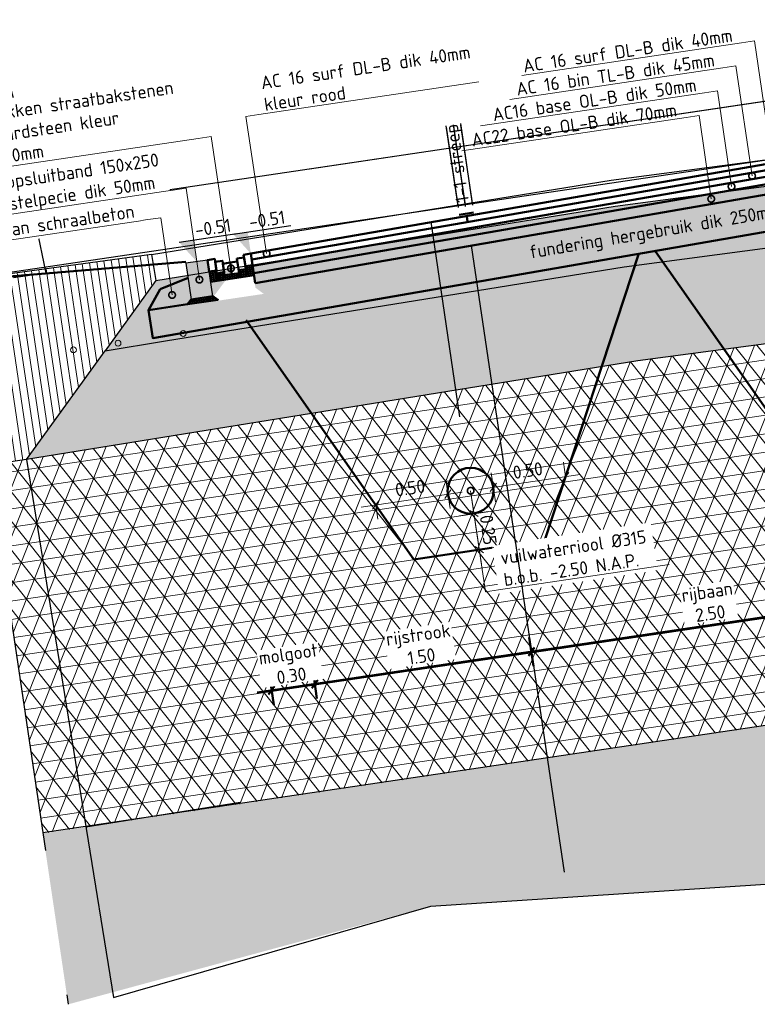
# Model space of a CAD drawing. Header units: metres. Extents: x 133846 to 269924, y 465764 to 933292.
# Tile 38 of 56: x 133861.34 to 133866.39, y 465858.37 to 465865.12. Entities that reach past the tile are written whole.
import ezdxf
from ezdxf import colors
from ezdxf.entities.mleader import LeaderData, LeaderLine
from ezdxf.lldxf.tags import DXFTag
from ezdxf.math import Vec2, Vec3

# ---------------------------------------------------------------- set-up
doc = ezdxf.new("R2010")
doc.units = ezdxf.units.M
for name, pattern in [('AL-NAP_LIJN', [15.25, 12, -1.5, 0.25, -1.5]), ('RI-VWA', [11, 5, -3, 0, -3]), ('XX-AFBREEK', [7, 4, -1, 1, -1])]:
    doc.linetypes.add(name, pattern=pattern)
doc.layers.add('B-OI-KL-DATA-G', color=3, linetype='KL-DATA-N', lineweight=18, true_color=0x00ff00)
doc.layers.add('N-WE-RI-VWA-GD', color=20, linetype='RI-VWA', lineweight=50, true_color=0xff3f00)
for name, color, linetype, lineweight in [('B-WE-GR-BOOM-SD', 253, 'Continuous', 25), ('B-WE-GW-AFBREEKLIJN-GD', 7, 'XX-AFBREEK', 25), ('B-WE-GW-GROND-AD-50', 253, 'Continuous', 18), ('B-WE-MO-BODEM-AD-50', 253, 'Continuous', 18), ('B-WE-VH-VERHARDING-GD', 253, 'Continuous', 25), ('B-WE-VH-VERHARDING_FUNDERING-AD-50', 253, 'Continuous', 18), ('N-WE-GR-GROENSTROOK-GD', 90, 'Continuous', 50), ('N-WE-GW-SLEUF-GD', 90, 'Continuous', 50), ('N-WE-KL-ET_LS_OV_LICHTMAST-S', 190, 'Continuous', 25), ('N-WE-RI-T18', 10, 'Continuous', 18), ('N-WE-VH-KANTOPSLUITING_OPSLUITBAND-SD', 150, 'Continuous', 25), ('N-WE-VH-M', 7, 'Continuous', 18), ('N-WE-VH-VERHARDING-GD', 7, 'Continuous', 50), ('N-WE-VH-VERHARDING-T18', 10, 'Continuous', 18), ('X-XX-AL-NAP-GD', 7, 'AL-NAP_LIJN', 25), ('X-XX-AL-PEILMAAT-SD', 7, 'Continuous', 25)]:
    doc.layers.add(name, color=color, linetype=linetype, lineweight=lineweight)
doc.layers.add('X-XX-AL-HULPLIJN-GD', color=30, linetype='Continuous', lineweight=25, plot=False)
doc.styles.add('NLCS-ISO', font='NLCS-ISO.ttf')
doc.styles.add('NLCS-ISO-M50-T18', font='NLCS-ISO.ttf', dxfattribs={"height": 0.09})
doc.styles.get("Standard").update_dxf_attribs({"font": 'romand.shx'})
tags = doc.linetypes.add('KL-DATA-N', pattern='A,4,-1,[101,NLCS.SHX,S=0.5,R=0,X=0,Y=0],-1,4,-1,["D",Standard,S=1,R=0,X=-0.25,Y=-0.5],-1.5', length=12.5).pattern_tags.tags
tags[18] = DXFTag(74, 10)
doc.dimstyles.new('NLCS-M50-T18-SCHRAP_L2_H2', dxfattribs={"dimscale": 0.05, "dimtxt": 2.5, "dimasz": 1.008, "dimexe": 2, "dimexo": 2, "dimgap": 0.7, "dimtad": 1, "dimzin": 0, "dimdsep": 46, "dimtxsty": 'NLCS-ISO-M50-T18', "dimblk": 'OBLIQUE', "dimcen": 0, "dimdle": 2, "dimclrd": 256, "dimclre": 256, "dimclrt": 10, "dimazin": 0, "dimtfac": 1, "dimtdec": 3, "dimtofl": 0, "dimtmove": 0, "dimatfit": 3, "dimldrblk": 'OBLIQUE', "dimfxl": 2, "dimfxlon": 1, "dimtfillclr": 256, "dimtolj": 1, "dimtzin": 0, "dimlwd": -1, "dimlwe": -1, "dimarcsym": 0})
pattern_1 = [(45.952767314, (70075.72095, -15276.27402), (-0.017277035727, 0.094831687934), [0, -0.076, 0, -0.085, 0, -0.08125]), (15.952767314, (70075.72095, -15276.27402), (0.066785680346, 0.15258184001), [0, -0.041, 0, -0.0685, 0, -0.02625]), (335.952767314, (70075.66012, -15276.28306), (0.153974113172, 0.023167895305), [0, -0.025, 0, -0.09, 0, -0.1175]), (325.952767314, (70075.66012, -15276.28306), (0.14222295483, 0.06550122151), [0, -0.0125, 0, -0.059, 0, -0.0675])]

# ---------------------------------------------------------------- blocks, each defined once
blk = doc.blocks.new('_Oblique')
at = {"color": 0, "linetype": 'ByBlock', "lineweight": -2}
blk.add_line((-0.5, -0.5), (0.5, 0.5), dxfattribs=at)
blk = doc.blocks.new('*D237')
at = {"layer": 'Defpoints', "color": 0, "transparency": 16777216}
for p in [(133864.27, 465861.8646), (133863.7754, 465861.7911), (133864.3299, 465861.4616)]:
    blk.add_point(p, dxfattribs=at)
at = {"layer": 'N-WE-VH-M', "transparency": 16777216}
for p, q in [((133864.2847, 465861.7657), (133864.2553, 465861.9635)), ((133863.6765, 465861.7764), (133864.3689, 465861.8793)), ((133863.7754, 465861.7911), (133863.7901, 465861.6922))]:
    blk.add_line(p, q, dxfattribs=at)
at = {"layer": 'N-WE-VH-M', "transparency": 16777216, "xscale": 0.0504, "yscale": 0.0504, "zscale": 0.0504}
for p, rotation in [((133864.27, 465861.8646), 8.452767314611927), ((133863.7754, 465861.7911), 188.4527673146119)]:
    blk.add_blockref('_Oblique', p, dxfattribs=dict(at, rotation=rotation))
at = {"layer": 'N-WE-VH-M', "color": 10, "transparency": 16777216, "insert": (133864.011, 465861.907), "char_height": 0.09, "attachment_point": 5, "rotation": 8.45277, "style": 'NLCS-ISO-M50-T18'}
blk.add_mtext('\\A1;0.50', dxfattribs=at)
blk = doc.blocks.new('*D238')
at = {"layer": 'Defpoints', "color": 0, "transparency": 16777216}
for p in [(133865.0761, 465861.9844), (133865.0761, 465861.9844), (133864.6415, 465861.5079)]:
    blk.add_point(p, dxfattribs=at)
at = {"layer": 'N-WE-VH-M', "transparency": 16777216}
for p, q in [((133865.0761, 465861.9844), (133865.0614, 465862.0833)), ((133864.4827, 465861.8962), (133865.1751, 465861.9991)), ((133864.5963, 465861.812), (133864.5669, 465862.0098))]:
    blk.add_line(p, q, dxfattribs=at)
at = {"layer": 'N-WE-VH-M', "transparency": 16777216, "xscale": 0.0504, "yscale": 0.0504, "zscale": 0.0504}
for p, rotation in [((133865.0761, 465861.9844), 8.452767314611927), ((133864.5816, 465861.9109), 188.4527673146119)]:
    blk.add_blockref('_Oblique', p, dxfattribs=dict(at, rotation=rotation))
at = {"layer": 'N-WE-VH-M', "color": 10, "transparency": 16777216, "insert": (133864.8171, 465862.0268), "char_height": 0.09, "attachment_point": 5, "rotation": 8.45277, "style": 'NLCS-ISO-M50-T18'}
blk.add_mtext('\\A1;0.50', dxfattribs=at)
blk = doc.blocks.new('_DotSmall')
at = {"color": 0, "linetype": 'ByBlock', "const_width": 0.5}
blk.add_lwpolyline([(-0.0625, 0, 1), (0.0625, 0, 1)], format="xyb", close=True, dxfattribs=at)
blk = doc.blocks.new('*D239')
at = {"layer": 'Defpoints', "color": 0, "transparency": 16777216}
for p in [(133863.8765, 465861.6469), (133864.9347, 465861.5514), (133864.4857, 465861.4847)]:
    blk.add_point(p, dxfattribs=at)
at = {"layer": 'N-WE-VH-M', "transparency": 16777216}
for p, q in [((133864.4342, 465861.8309), (133864.5004, 465861.3858)), ((133864.35, 465861.7173), (133864.5479, 465861.7467)), ((133864.5846, 465861.4994), (133864.3868, 465861.47))]:
    blk.add_line(p, q, dxfattribs=at)
at = {"layer": 'N-WE-VH-M', "transparency": 16777216, "xscale": 0.0504, "yscale": 0.0504, "zscale": 0.0504}
for p, rotation in [((133864.4489, 465861.732), 98.45276731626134), ((133864.4857, 465861.4847), 278.4527673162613)]:
    blk.add_blockref('_Oblique', p, dxfattribs=dict(at, rotation=rotation))
at = {"layer": 'N-WE-VH-M', "color": 10, "transparency": 16777216, "insert": (133864.5464, 465861.6201), "char_height": 0.09, "attachment_point": 5, "rotation": 278.45277, "style": 'NLCS-ISO-M50-T18'}
blk.add_mtext('\\A1;0.25', dxfattribs=at)
blk = doc.blocks.new('SAL-PEILMAAT_INFRACAD_H01-SOD')
blk.add_line((-2, 3), (6, 3))
blk.add_solid([(-2, 3), (0, 3), (0, 0)])
at = {"style": 'NLCS-ISO'}
blk.add_attdef('...', (0.4, 3.4), '', height=1.8, dxfattribs=at)
blk = doc.blocks.new('SGR-BOOM_S01_I_ZIJ-D')
blk.add_line((0.445, 0), (0, 0))
at = {"flags": 128}
blk.add_lwpolyline([(0.298, 2.957), (0.411, 1.943), (0.373, 1.304), (0.445, 0)], dxfattribs=at)
blk = doc.blocks.new('*U123')
blk.add_hatch(color=8).paths.add_polyline_path([(0.15, -0.25), (0, -0.25), (0, 0), (0.15, 0)])
at = {"layer": 'N-WE-VH-VERHARDING-GD', "linetype": 'Continuous'}
h = blk.add_hatch(dxfattribs=at)
h.set_pattern_fill('ANSI31', color=256, scale=0.005, angle=45, style=0)
h.set_pattern_definition([(90, (89116.596445, 436374.820416), (-0.015875, 3e-18), [])])
h.paths.add_polyline_path([(0.15, -0.25), (0, -0.25), (-0.03, -0.28), (0.18, -0.28)])
at = {"flags": 128}
blk.add_lwpolyline([(0.15, -0.25), (0, -0.25), (0, 0), (0.15, 0)], close=True, dxfattribs=at)
at = {"layer": 'N-WE-VH-VERHARDING-GD', "linetype": 'Continuous'}
for p, q in [((0.35, -0.15), (0.15, -0.1)), ((0.45, -0.28), (0.35, -0.15)), ((0.18, -0.28), (0.45, -0.28))]:
    blk.add_line(p, q, dxfattribs=at)
at = {"layer": 'N-WE-VH-VERHARDING-GD', "linetype": 'Continuous', "flags": 128}
blk.add_lwpolyline([(0.15, -0.25), (0, -0.25), (-0.03, -0.28), (0.18, -0.28)], close=True, dxfattribs=at)
blk = doc.blocks.new('*D334')
at = {"layer": 'Defpoints', "color": 0, "transparency": 16777216}
for p in [(-1.65, -0.0165), (-4.15, -0.0775), (-4.15, -3.0948)]:
    blk.add_point(p, dxfattribs=at)
at = {"layer": 'N-WE-VH-VERHARDING-GD', "transparency": 16777216}
for p, q in [((-4.15, -2.9948), (-4.15, -3.1948)), ((-1.65, -2.9948), (-1.65, -3.1948)), ((-1.55, -3.0948), (-4.25, -3.0948))]:
    blk.add_line(p, q, dxfattribs=at)
at = {"layer": 'N-WE-VH-VERHARDING-GD', "transparency": 16777216, "xscale": 0.0504, "yscale": 0.0504, "zscale": 0.0504, "rotation": 180}
blk.add_blockref('_Oblique', (-4.15, -3.0948), dxfattribs=at)
at = {"layer": 'N-WE-VH-VERHARDING-GD', "transparency": 16777216, "xscale": 0.0504, "yscale": 0.0504, "zscale": 0.0504}
blk.add_blockref('_Oblique', (-1.65, -3.0948), dxfattribs=at)
at = {"layer": 'N-WE-VH-VERHARDING-GD', "color": 10, "transparency": 16777216, "insert": (-2.9, -2.9398), "char_height": 0.09, "attachment_point": 5, "style": 'NLCS-ISO-M50-T18', "bg_fill": 3, "box_fill_scale": 1.1, "bg_fill_color": 256, "bg_fill_true_color": 13158600, "bg_fill_transparency": 0}
blk.add_mtext('\\A1;rijbaan\\P2.50', dxfattribs=at)
blk = doc.blocks.new('*D335')
at = {"layer": 'Defpoints', "color": 0, "transparency": 16777216}
for p in [(-5.65, -0.114), (-4.15, -0.0775), (-5.65, -3.0948)]:
    blk.add_point(p, dxfattribs=at)
at = {"layer": 'N-WE-VH-VERHARDING-GD', "transparency": 16777216}
for p, q in [((-5.65, -2.9948), (-5.65, -3.1948)), ((-4.15, -2.9948), (-4.15, -3.1948)), ((-4.05, -3.0948), (-5.75, -3.0948))]:
    blk.add_line(p, q, dxfattribs=at)
at = {"layer": 'N-WE-VH-VERHARDING-GD', "transparency": 16777216, "xscale": 0.0504, "yscale": 0.0504, "zscale": 0.0504, "rotation": 180}
blk.add_blockref('_Oblique', (-5.65, -3.0948), dxfattribs=at)
at = {"layer": 'N-WE-VH-VERHARDING-GD', "transparency": 16777216, "xscale": 0.0504, "yscale": 0.0504, "zscale": 0.0504}
blk.add_blockref('_Oblique', (-4.15, -3.0948), dxfattribs=at)
at = {"layer": 'N-WE-VH-VERHARDING-GD', "color": 10, "transparency": 16777216, "insert": (-4.9, -2.9398), "char_height": 0.09, "attachment_point": 5, "style": 'NLCS-ISO-M50-T18', "bg_fill": 3, "box_fill_scale": 1.1, "bg_fill_color": 256, "bg_fill_true_color": 13158600, "bg_fill_transparency": 0}
blk.add_mtext('\\A1;rijstrook\\P1.50', dxfattribs=at)
blk = doc.blocks.new('*D337')
at = {"layer": 'Defpoints', "color": 0, "transparency": 16777216}
for p in [(-5.95, -0.114), (-5.65, -0.114)]:
    blk.add_point(p, dxfattribs=at)
at = {"layer": 'N-WE-VH-VERHARDING-GD', "transparency": 16777216}
for p, q in [((-5.95, -2.9948), (-5.95, -3.1948)), ((-5.65, -2.9948), (-5.65, -3.1948)), ((-5.55, -3.0948), (-6.05, -3.0948))]:
    blk.add_line(p, q, dxfattribs=at)
at = {"layer": 'N-WE-VH-VERHARDING-GD', "transparency": 16777216, "xscale": 0.0504, "yscale": 0.0504, "zscale": 0.0504, "rotation": 180}
blk.add_blockref('_Oblique', (-5.95, -3.0948), dxfattribs=at)
at = {"layer": 'N-WE-VH-VERHARDING-GD', "transparency": 16777216, "xscale": 0.0504, "yscale": 0.0504, "zscale": 0.0504}
blk.add_blockref('_Oblique', (-5.65, -3.0948), dxfattribs=at)
at = {"layer": 'N-WE-VH-VERHARDING-GD', "color": 10, "transparency": 16777216, "insert": (-5.8, -2.9398), "char_height": 0.09, "attachment_point": 5, "style": 'NLCS-ISO-M50-T18', "bg_fill": 3, "box_fill_scale": 1.1, "bg_fill_color": 256, "bg_fill_true_color": 13158600, "bg_fill_transparency": 0}
blk.add_mtext('\\A1;molgoot\\P0.30', dxfattribs=at)
at = {"layer": 'Defpoints', "color": 0, "transparency": 16777216}
blk.add_point((-5.95, -3.0948), dxfattribs=at)
blk = doc.blocks.new('dwarsprofiel Muyeveld 50km')
at = {"layer": 'N-WE-VH-VERHARDING-GD', "linetype": 'Continuous'}
h = blk.add_hatch(dxfattribs=at)
h.set_pattern_fill('ANSI31', color=256, scale=0.1, angle=36.54723, style=0)
h.set_pattern_definition([(90, (90742.288646, 436974.955714), (-0.015875, 9e-19), [])])
h.paths.add_polyline_path([(-5.65, -0.264), (-5.65, -0.194), (-5.7, -0.194), (-5.7, -0.214), (-5.75, -0.214), (-5.75, -0.2341), (-5.8, -0.2341), (-5.85, -0.2341), (-5.85, -0.214), (-5.9, -0.214), (-5.9, -0.194), (-5.95, -0.194), (-5.95, -0.264)])
at = {"layer": 'N-WE-VH-VERHARDING-GD'}
for points in [[(-0.15, 0.02), (-5.65, -0.114)], [(-0.15, -0.02), (-5.65, -0.154)], [(-0.15, -0.065), (-5.65, -0.199)], [(-4.1, -0.0597), (-4.2, -0.0616)], [(-5.75, -0.134), (-5.75, -0.2341), (-5.8, -0.2341)], [(-5.75, -0.214), (-5.7, -0.214), (-5.7, -0.134), (-5.75, -0.134)], [(-5.65, -0.3191), (-5.65, -0.114)], [(-0.15, -0.115), (-5.65, -0.249)], [(-4.15, -0.1175), (-4.15, -0.0775)], [(-5.8, -0.1541), (-5.75, -0.1541)], [(-0.15, -0.1851), (-5.65, -0.3191)], [(0.3, -0.26), (0.3, -0.4242), (-6.4, -0.5874), (-6.4, -0.394)]]:
    blk.add_lwpolyline(points, dxfattribs=at)
for points in [[(-5.95, -0.114), (-5.9, -0.114), (-5.9, -0.194), (-5.95, -0.194)], [(-5.9, -0.134), (-5.85, -0.134), (-5.85, -0.214), (-5.9, -0.214)], [(-5.65, -0.114), (-5.7, -0.114), (-5.7, -0.194), (-5.65, -0.194)], [(-5.85, -0.1541), (-5.8, -0.1541), (-5.8, -0.2341), (-5.85, -0.2341)]]:
    blk.add_lwpolyline(points, close=True, dxfattribs=at)
at = {"layer": 'X-XX-AL-HULPLIJN-GD'}
for points in [[(-4.2, 0.546), (-4.2, -0.01)], [(-4.15, 0.546), (-4.15, -0.01)], [(-4.1, 0.546), (-4.1, -0.01)], [(-0.15, 0.4), (-7.3161, 0.4)], [(-0.15, 0), (-7.3161, 0)], [(-4.4, -0.0804), (-4.4, -1.4304)], [(-4.15, -0.2807), (-4.15, -4.6212)]]:
    blk.add_lwpolyline(points, dxfattribs=at)
at = {"layer": 'N-WE-VH-KANTOPSLUITING_OPSLUITBAND-SD', "xscale": -1}
blk.add_blockref('*U123', (-5.95, -0.114), dxfattribs=at)
at = {"layer": 'N-WE-VH-VERHARDING-GD'}
dim = blk.add_linear_dim(base=(-4.15, -3.0948), p1=(-1.65, -0.0165), p2=(-4.15, -0.0775), angle=180, text='rijbaan\\P<>', dimstyle='NLCS-M50-T18-SCHRAP_L2_H2', override={"dimtfill": 1}, dxfattribs=at)
dim.commit()
dim.dimension.update_dxf_attribs({"geometry": '*D334', "text_midpoint": (-2.9, -2.9398)})
at = {"layer": 'N-WE-VH-VERHARDING-T18'}
ml = blk.add_multileader_mtext('Standard', dxfattribs=at)
ml.set_content('opsluitband 150x250\\Pstelpecie dik 50mm', color=256, style='NLCS-ISO-M50-T18')
ml.set_leader_properties(color=256, linetype='ByLayer', lineweight=-1)
ml.set_arrow_properties(name='DOTSMALL')
ml.build(insert=Vec2(0, 0))
ml.multileader.update_dxf_attribs({"text_left_attachment_type": 5, "text_right_attachment_type": 5, "dogleg_length": 0.09, "arrow_head_size": 0.09})
ctx = ml.context
ctx.base_point, ctx.char_height, ctx.arrow_head_size, ctx.landing_gap_size, ctx.plane_origin = Vec3(-7.2828, 0.3948), 0.09, 0.09, 0.045, Vec3(-4.0255, -0.1098)
ctx.left_attachment, ctx.right_attachment = 5, 5
notes = []
notes.append((ctx, [(0, (1, 1, 0), (-6.0228, 0.3948), (-1, 0), 0.09, [(0, [(-6.025, -0.239)], 0, [])])]))
ctx.mtext.insert, ctx.mtext.flow_direction = Vec3(-7.2378, 0.6618), 5
ctx.mtext.has_bg_fill, ctx.mtext.bg_color, ctx.mtext.bg_scale_factor, ctx.mtext.bg_transparency, ctx.mtext.use_window_bg_color = 1, -1027028792, 1.5, 0, 1
for ctx, leaders in notes:
    for number, flags, end, landing, length, lines in leaders:
        leader = LeaderData()
        leader.index, (leader.has_last_leader_line, leader.has_dogleg_vector, leader.attachment_direction) = number, flags
        leader.last_leader_point, leader.dogleg_vector, leader.dogleg_length = Vec3(end), Vec3(landing), length
        for number, points, colour, breaks in lines:
            line = LeaderLine()
            line.index, line.vertices, line.color, line.breaks = number, Vec3.list(points), colors.encode_raw_color(colour), breaks
            leader.lines.append(line)
        ctx.leaders.append(leader)
at = {"layer": 'N-WE-VH-VERHARDING-T18', "insert": (-2.8938, -0.3819), "char_height": 0.09, "attachment_point": 5, "rotation": 1.08328, "style": 'NLCS-ISO-M50-T18'}
blk.add_mtext_dynamic_manual_height_columns('fundering hergebruik dik 250mm', width=2.079466, gutter_width=0.45, heights=[0], dxfattribs=at)
at = {"layer": 'N-WE-VH-VERHARDING-GD'}
dim = blk.add_linear_dim(base=(-5.65, -3.0948), p1=(-4.15, -0.0775), p2=(-5.65, -0.114), angle=180, text='rijstrook\\P<>', dimstyle='NLCS-M50-T18-SCHRAP_L2_H2', override={"dimtfill": 1}, dxfattribs=at)
dim.commit()
dim.dimension.update_dxf_attribs({"geometry": '*D335', "text_midpoint": (-4.9, -2.9398)})
at = {"layer": 'N-WE-VH-VERHARDING-T18'}
ml = blk.add_multileader_mtext('Standard', dxfattribs=at)
ml.set_content('AC 16 surf DL-B dik 40mm', color=256, style='NLCS-ISO-M50-T18')
ml.set_leader_properties(color=256, linetype='ByLayer', lineweight=-1)
ml.set_arrow_properties(name='DOTSMALL')
ml.build(insert=Vec2(0, 0))
ml.multileader.update_dxf_attribs({"text_left_attachment_type": 5, "text_right_attachment_type": 5, "dogleg_length": 0.09, "arrow_head_size": 0.09})
ctx = ml.context
ctx.base_point, ctx.char_height, ctx.arrow_head_size, ctx.landing_gap_size, ctx.plane_origin = Vec3(-3.6623, 0.8198), 0.09, 0.09, 0.045, Vec3(-1.9266, -0.3073)
ctx.left_attachment, ctx.right_attachment = 5, 5
notes = []
notes.append((ctx, [(0, (1, 1, 0), (-2.0243, 0.8198), (-1, 0), 0.09, [(0, [(-2.0263, -0.0457)], 0, [])])]))
ctx.mtext.insert, ctx.mtext.flow_direction = Vec3(-3.6173, 0.9278), 5
ml = blk.add_multileader_mtext('Standard', dxfattribs=at)
ml.set_content('AC 16 bin TL-B dik 45mm', color=256, style='NLCS-ISO-M50-T18')
ml.set_leader_properties(color=256, linetype='ByLayer', lineweight=-1)
ml.set_arrow_properties(name='DOTSMALL')
ml.build(insert=Vec2(0, 0))
ml.multileader.update_dxf_attribs({"text_left_attachment_type": 5, "text_right_attachment_type": 5, "dogleg_length": 0.09, "arrow_head_size": 0.09})
ctx = ml.context
ctx.base_point, ctx.char_height, ctx.arrow_head_size, ctx.landing_gap_size, ctx.plane_origin = Vec3(-3.7313, 0.6698), 0.09, 0.09, 0.045, Vec3(-2.0766, -0.4573)
ctx.left_attachment, ctx.right_attachment = 5, 5
notes.append((ctx, [(0, (1, 1, 0), (-2.1743, 0.6698), (-1, 0), 0.09, [(0, [(-2.1761, -0.0919)], 0, [])])]))
ctx.mtext.insert, ctx.mtext.flow_direction = Vec3(-3.6863, 0.7778), 5
ml = blk.add_multileader_mtext('Standard', dxfattribs=at)
ml.set_content('AC16 base OL-B dik 50mm', color=256, style='NLCS-ISO-M50-T18')
ml.set_leader_properties(color=256, linetype='ByLayer', lineweight=-1)
ml.set_arrow_properties(name='DOTSMALL')
ml.build(insert=Vec2(0, 0))
ml.multileader.update_dxf_attribs({"text_left_attachment_type": 5, "text_right_attachment_type": 5, "dogleg_length": 0.09, "arrow_head_size": 0.09})
ctx = ml.context
ctx.base_point, ctx.char_height, ctx.arrow_head_size, ctx.landing_gap_size, ctx.plane_origin = Vec3(-3.9173, 0.5198), 0.09, 0.09, 0.045, Vec3(-2.2266, -0.6073)
ctx.left_attachment, ctx.right_attachment = 5, 5
notes.append((ctx, [(0, (1, 1, 0), (-2.3243, 0.5198), (-1, 0), 0.09, [(0, [(-2.3259, -0.1431)], 0, [])])]))
ctx.mtext.insert, ctx.mtext.flow_direction = Vec3(-3.8723, 0.6278), 5
ml = blk.add_multileader_mtext('Standard', dxfattribs=at)
ml.set_content('steunrug van schraalbeton', color=256, style='NLCS-ISO-M50-T18')
ml.set_leader_properties(color=256, linetype='ByLayer', lineweight=-1)
ml.set_arrow_properties(name='DOTSMALL')
ml.build(insert=Vec2(0, 0))
ml.multileader.update_dxf_attribs({"text_left_attachment_type": 5, "text_right_attachment_type": 5, "dogleg_length": 0.09, "arrow_head_size": 0.09})
ctx = ml.context
ctx.base_point, ctx.char_height, ctx.arrow_head_size, ctx.landing_gap_size, ctx.plane_origin = Vec3(-7.8699, 0.2198), 0.09, 0.09, 0.045, Vec3(-4.7305, -0.2725)
ctx.left_attachment, ctx.right_attachment = 5, 5
notes.append((ctx, [(0, (1, 1, 0), (-6.2229, 0.2198), (-1, 0), 0.09, [(0, [(-6.2252, -0.3151)], 0, [])])]))
ctx.mtext.insert, ctx.mtext.flow_direction = Vec3(-7.8249, 0.3368), 5
ctx.mtext.has_bg_fill, ctx.mtext.bg_color, ctx.mtext.bg_scale_factor, ctx.mtext.bg_transparency, ctx.mtext.use_window_bg_color = 1, -1027028792, 1.5, 0, 1
for ctx, leaders in notes:
    for number, flags, end, landing, length, lines in leaders:
        leader = LeaderData()
        leader.index, (leader.has_last_leader_line, leader.has_dogleg_vector, leader.attachment_direction) = number, flags
        leader.last_leader_point, leader.dogleg_vector, leader.dogleg_length = Vec3(end), Vec3(landing), length
        for number, points, colour, breaks in lines:
            line = LeaderLine()
            line.index, line.vertices, line.color, line.breaks = number, Vec3.list(points), colors.encode_raw_color(colour), breaks
            leader.lines.append(line)
        ctx.leaders.append(leader)
at = {"layer": 'N-WE-VH-VERHARDING-GD'}
blk.add_lwpolyline([(-5.95, -0.264), (-5.65, -0.264)], dxfattribs=at)
at = {"layer": 'N-WE-VH-VERHARDING-T18'}
ml = blk.add_multileader_mtext('Standard', dxfattribs=at)
ml.set_content('molgoot 6 strekken straatbakstenen\\Pwaalformaat hardsteen kleur\\Pstelpecie dik 50mm', color=256, style='NLCS-ISO-M50-T18')
ml.set_leader_properties(color=256, linetype='ByLayer', lineweight=-1)
ml.set_arrow_properties(name='DOTSMALL')
ml.build(insert=Vec2(0, 0))
ml.multileader.update_dxf_attribs({"text_left_attachment_type": 5, "text_right_attachment_type": 5, "dogleg_length": 0.09, "arrow_head_size": 0.09})
ctx = ml.context
ctx.base_point, ctx.char_height, ctx.arrow_head_size, ctx.landing_gap_size, ctx.plane_origin = Vec3(-8.005, 0.7198), 0.09, 0.09, 0.045, Vec3(-3.8028, -0.1098)
ctx.left_attachment, ctx.right_attachment = 5, 5
notes = []
notes.append((ctx, [(0, (1, 1, 0), (-5.8, 0.7198), (-1, 0), 0.09, [(0, [(-5.8, -0.1941)], 0, [])])]))
ctx.mtext.insert, ctx.mtext.width, ctx.mtext.flow_direction = Vec3(-7.96, 1.1368), 2.0349, 5
ctx.mtext.has_bg_fill, ctx.mtext.bg_color, ctx.mtext.bg_scale_factor, ctx.mtext.bg_transparency, ctx.mtext.use_window_bg_color = 1, -1027028792, 1.5, 0, 1
ml = blk.add_multileader_mtext('Standard', dxfattribs=at)
ml.set_content('AC22 base OL-B dik 70mm', color=256, style='NLCS-ISO-M50-T18')
ml.set_leader_properties(color=256, linetype='ByLayer', lineweight=-1)
ml.set_arrow_properties(name='DOTSMALL')
ml.build(insert=Vec2(0, 0))
ml.multileader.update_dxf_attribs({"text_left_attachment_type": 5, "text_right_attachment_type": 5, "dogleg_length": 0.09, "arrow_head_size": 0.09})
ctx = ml.context
ctx.base_point, ctx.char_height, ctx.arrow_head_size, ctx.landing_gap_size, ctx.plane_origin = Vec3(-4.0853, 0.3698), 0.09, 0.09, 0.045, Vec3(-2.3766, -0.7573)
ctx.left_attachment, ctx.right_attachment = 5, 5
notes.append((ctx, [(0, (1, 1, 0), (-2.4743, 0.3698), (-1, 0), 0.09, [(0, [(-2.4759, -0.2067)], 0, [])])]))
ctx.mtext.insert, ctx.mtext.flow_direction = Vec3(-4.0403, 0.4778), 5
for ctx, leaders in notes:
    for number, flags, end, landing, length, lines in leaders:
        leader = LeaderData()
        leader.index, (leader.has_last_leader_line, leader.has_dogleg_vector, leader.attachment_direction) = number, flags
        leader.last_leader_point, leader.dogleg_vector, leader.dogleg_length = Vec3(end), Vec3(landing), length
        for number, points, colour, breaks in lines:
            line = LeaderLine()
            line.index, line.vertices, line.color, line.breaks = number, Vec3.list(points), colors.encode_raw_color(colour), breaks
            leader.lines.append(line)
        ctx.leaders.append(leader)
ml = blk.add_multileader_mtext('Standard', dxfattribs=at)
ml.set_content('AC 16 surf DL-B dik 40mm\\Pkleur rood', color=256, style='NLCS-ISO-M50-T18')
ml.set_leader_properties(color=256, linetype='ByLayer', lineweight=-1)
ml.set_arrow_properties(name='DOTSMALL')
ml.build(insert=Vec2(0, 0))
ml.multileader.update_dxf_attribs({"text_left_attachment_type": 5, "text_right_attachment_type": 5, "dogleg_length": 0.09, "arrow_head_size": 0.09})
ctx = ml.context
ctx.base_point, ctx.char_height, ctx.arrow_head_size, ctx.landing_gap_size, ctx.plane_origin = Vec3(-5.4551, 0.8198), 0.09, 0.09, 0.045, Vec3(-5.6428, -0.3073)
ctx.left_attachment, ctx.right_attachment = 5, 5
notes = []
notes.append((ctx, [(0, (1, 1, 0), (-5.5451, 0.8198), (1, 0), 0.09, [(0, [(-5.5432, -0.1301)], 0, [])])]))
ctx.mtext.insert, ctx.mtext.flow_direction = Vec3(-5.4101, 1.0778), 5
ctx.mtext.has_bg_fill, ctx.mtext.bg_color, ctx.mtext.bg_scale_factor, ctx.mtext.bg_transparency, ctx.mtext.use_window_bg_color = 1, -1027028792, 1.5, 0, 1
for ctx, leaders in notes:
    for number, flags, end, landing, length, lines in leaders:
        leader = LeaderData()
        leader.index, (leader.has_last_leader_line, leader.has_dogleg_vector, leader.attachment_direction) = number, flags
        leader.last_leader_point, leader.dogleg_vector, leader.dogleg_length = Vec3(end), Vec3(landing), length
        for number, points, colour, breaks in lines:
            line = LeaderLine()
            line.index, line.vertices, line.color, line.breaks = number, Vec3.list(points), colors.encode_raw_color(colour), breaks
            leader.lines.append(line)
        ctx.leaders.append(leader)
at = {"layer": 'N-WE-VH-VERHARDING-T18', "insert": (-4.15, 0.29), "char_height": 0.09, "attachment_point": 5, "rotation": 90, "style": 'NLCS-ISO-M50-T18'}
blk.add_mtext_dynamic_manual_height_columns('1-1 streep', width=2.613125, gutter_width=0.45, heights=[0], dxfattribs=at)
at = {"layer": 'N-WE-VH-VERHARDING-GD'}
dim = blk.add_linear_dim(base=(-5.95, -3.0948), p1=(-5.65, -0.114), p2=(-5.95, -0.114), angle=180, text='molgoot\\P<>', dimstyle='NLCS-M50-T18-SCHRAP_L2_H2', override={"dimtfill": 1}, dxfattribs=at)
dim.commit()
dim.dimension.update_dxf_attribs({"geometry": '*D337', "text_midpoint": (-5.8, -3.0948), "dimtype": 160})

msp = doc.modelspace()

# ---------------------------------------------------------------- hatches: boundary and pattern name
at = {"layer": 'B-WE-GW-GROND-AD-50'}
h = msp.add_hatch(dxfattribs=at)
h.set_pattern_fill('AGW-GROND_TEELAARDE-SO', color=256, scale=0.05, pattern_type=2)
h.set_pattern_definition([(98.4527673, (134750.019427, 465501.489536), (-0.0494568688, -0.0073497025), [])])
edge = h.paths.add_edge_path()
edge.add_line((133870.5153, 465864.8172), (133868.5502, 465864.4342))
edge.add_line((133868.5502, 465864.4342), (133868.5574, 465864.38))
edge.add_line((133868.5574, 465864.38), (133868.573, 465864.2622))
edge.add_line((133868.573, 465864.2622), (133868.5739, 465864.2558))
edge.add_line((133868.5739, 465864.2558), (133869.0455, 465863.8946))
edge.add_line((133869.0455, 465863.8946), (133869.0919, 465863.8591))
edge.add_arc((133869.1191, 465863.8717), 0.03, 188.45277, 204.90209, ccw=False)
edge.add_arc((133869.1191, 465863.8717), 0.03, 8.45277, 188.45277, ccw=False)
edge.add_arc((133869.1191, 465863.8717), 0.03, -99.79335, 8.45277, ccw=False)
edge.add_line((133869.114, 465863.8422), (133869.7753, 465863.3357))
edge.add_line((133869.7753, 465863.3357), (133870.7147, 465863.4753))
edge.add_line((133870.7147, 465863.4753), (133870.5153, 465864.8172))
edge = h.paths.add_edge_path(flags=16)
edge.add_arc((133869.8335, 465863.8262), 0.02, 8.45277, 368.45277)
edge = h.paths.add_edge_path(flags=16)
edge.add_arc((133869.6167, 465863.6525), 0.05, 8.45277, 368.45277)
edge = h.paths.add_edge_path(flags=16)
edge.add_arc((133869.428, 465863.766), 0.02, 8.45277, 368.45277)
edge = h.paths.add_edge_path(flags=16)
edge.add_arc((133869.3228, 465863.8616), 0.02, 188.45277, 308.45277, ccw=False)
edge.add_arc((133869.3228, 465863.8616), 0.02, 68.45277, 188.45277, ccw=False)
edge.add_arc((133869.3426, 465863.8645), 0.02, 8.45277, 128.45277, ccw=False)
edge.add_arc((133869.3426, 465863.8645), 0.02, -111.54723, 8.45277, ccw=False)
h.paths.add_polyline_path([(133862.241, 465863.5067), (133860.9331, 465863.3277), (133861.121, 465862.0631), (133861.3839, 465862.1021), (133861.922, 465862.8474), (133862.2697, 465863.329)])
at = {"layer": 'B-WE-MO-BODEM-AD-50'}
h = msp.add_hatch(dxfattribs=at)
h.set_pattern_fill('AMO-BODEM_ZAND-SO', color=256, scale=0.05, angle=8.45277, pattern_type=2)
h.set_pattern_definition(pattern_1)
h.paths.add_polyline_path([(133865.5708, 465862.7781), (133869.7753, 465863.3357), (133869.114, 465863.8422, -0.246107), (133869.0919, 465863.8591), (133869.0455, 465863.8946), (133868.6291, 465863.8394), (133865.4763, 465863.4213), (133862.3366, 465862.9144), (133861.922, 465862.8474), (133861.3839, 465862.1021)])
h.paths.add_polyline_path([(133868.744, 465863.6744, -1), (133868.7044, 465863.6686, -1)], flags=16)
h.paths.add_polyline_path([(133868.833, 465863.6877, -1), (133868.7935, 465863.6818, -1)], flags=16)
h.paths.add_polyline_path([(133869.5428, 465863.4696, -1), (133869.4637, 465863.4579, -1)], flags=16)
h = msp.add_hatch(dxfattribs=at)
h.set_pattern_fill('AVH-FUNDERING_EPS-SO', color=256, scale=0.025, pattern_type=2)
h.set_pattern_definition([(8.452767, (134750.01943, 465501.48954), (-0.018374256, 0.123642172), []), (68.452767, (134750.01943, 465501.48954), (-0.11626439, 0.045908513), []), (128.452767, (134750.01943, 465501.48954), (-0.097890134, -0.077733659), [])])
h.paths.add_polyline_path([(133861.3839, 465862.1021), (133861.1215, 465862.0598), (133861.4958, 465859.541), (133871.087, 465860.9699), (133870.7147, 465863.4753), (133869.7753, 465863.3357), (133865.5708, 465862.7781)])
h = msp.add_hatch(dxfattribs=at)
h.set_pattern_fill('AMO-BODEM_ZAND-SO', color=256, scale=0.05, angle=8.45277, pattern_type=2)
h.set_pattern_definition(pattern_1)
h.paths.add_polyline_path([(133861.4958, 465859.541), (133861.6699, 465858.3696), (133864.1523, 465859.0422), (133867.6619, 465859.2726), (133869.8343, 465859.8866), (133871.2175, 465860.0921), (133871.087, 465860.9699)])
at = {"layer": 'B-WE-VH-VERHARDING_FUNDERING-AD-50'}
h = msp.add_hatch(dxfattribs=at)
h.set_pattern_fill('AVH-FUNDERING_02-SO', color=256, scale=0.25, angle=8.45277, pattern_type=2)
h.set_pattern_definition([(8.45277, (133409.09668, 465790.5361), (0.21053583, 0.28403286), [0.03125, -0.21875]), (98.45277, (133409.09668, 465790.5361), (-0.28403286, 0.21053583), [0.03125, -0.21875]), (143.452767, (133409.1276, 465790.54069), (-0.247284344, -0.03674851), [0.04419418, -0.30935922]), (8.45277, (133409.10692, 465790.6798), (0.21053583, 0.28403286), [0.03125, -0.21875]), (53.452767, (133409.12468, 465790.66663), (-0.03674851, 0.247284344), [0.02209708, -0.3314563]), (143.452767, (133409.12468, 465790.66663), (-0.247284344, -0.03674851), [0.02209708, -0.3314563]), (8.45277, (133409.19047, 465790.7554), (0.21053583, 0.28403286), [0.04419417, -0.20580582]), (53.452767, (133409.19047, 465790.75539), (-0.03674851, 0.247284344), [0.03125, -0.3223034]), (143.452767, (133409.23418, 465790.76189), (-0.247284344, -0.03674851), [0.03125, -0.3223034]), (98.45277, (133409.2575, 465790.62318), (-0.28403286, 0.21053583), [0.03125, -0.21875]), (53.452767, (133409.2575, 465790.62318), (-0.03674851, 0.247284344), [0.02209708, -0.3314563]), (143.452767, (133409.27066, 465790.64094), (-0.247284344, -0.03674851), [0.02209708, -0.3314563]), (8.45277, (133409.1184, 465790.6025), (0.21053583, 0.28403286), [0.015625, -0.209375]), (8.45277, (133409.29468, 465790.6919), (0.21053583, 0.28403286), [0.015625, -0.209375]), (98.45277, (133409.21281, 465790.71132), (-0.28403286, 0.21053583), [0.015625, -0.209375]), (143.452767, (133409.2644, 465790.57682), (-0.247284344, -0.03674851), [0.02209708, -0.3314563]), (143.452767, (133409.13094, 465790.73075), (-0.247284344, -0.03674851), [0.02209708, -0.3314563]), (53.452767, (133409.20054, 465790.63446), (-0.03674851, 0.247284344), [0.02209708, -0.3314563]), (98.45277, (133409.1771, 465790.57964), (-0.28403286, 0.21053583), [0.00390625, -0.24609375]), (98.45277, (133409.17318, 465790.68569), (-0.28403286, 0.21053583), [0.00390625, -0.24609375]), (98.45277, (133409.28278, 465790.74541), (-0.28403286, 0.21053583), [0.00390625, -0.24609375]), (98.45277, (133409.30617, 465790.61462), (-0.28403286, 0.21053583), [0.00390625, -0.24609375])])
h.paths.add_polyline_path([(133865.4763, 465863.4213), (133868.6291, 465863.8394), (133869.0455, 465863.8946), (133868.5739, 465864.2558), (133865.4152, 465863.8369), (133862.9289, 465863.4355), (133862.9522, 465863.2788), (133863.009, 465863.2367), (133862.6381, 465863.1816), (133862.7855, 465863.3804), (133862.7808, 465863.4115), (133862.2697, 465863.329), (133861.922, 465862.8474), (133862.3366, 465862.9144)])

# ---------------------------------------------------------------- linework, layer by layer
at = {"layer": 'B-OI-KL-DATA-G'}
for centre in [(133862.4573, 465862.965), (133861.7051, 465862.8532), (133862.0108, 465862.8987)]:
    msp.add_circle(centre, 0.02, dxfattribs=at)
at = {"layer": 'B-WE-GW-AFBREEKLIJN-GD'}
msp.add_lwpolyline([(133860.9253, 465863.3802), (133861.6699, 465858.3696)], dxfattribs=at)
at = {"layer": 'B-WE-VH-VERHARDING-GD'}
for points in [[(133862.241, 465863.5067), (133865.389, 465864.015), (133868.5502, 465864.4342)], [(133862.2697, 465863.329), (133861.922, 465862.8474), (133862.3366, 465862.9144), (133865.4763, 465863.4213), (133868.6291, 465863.8394), (133869.0455, 465863.8946), (133868.5739, 465864.2558)], [(133862.2697, 465863.329), (133865.4152, 465863.8369), (133868.5739, 465864.2558)], [(133869.0455, 465863.8946), (133869.7753, 465863.3357), (133865.5708, 465862.7781), (133861.3839, 465862.1021), (133861.922, 465862.8474)], [(133862.241, 465863.5067), (133860.5169, 465863.2707), (133860.4581, 465863.6664), (133860.2603, 465863.637), (133860.3191, 465863.2413)], [(133862.241, 465863.5067), (133862.2697, 465863.329)], [(133861.3839, 465862.1021), (133861.121, 465862.0631)], [(133871.087, 465860.9699), (133861.4953, 465859.5445)]]:
    msp.add_lwpolyline(points, dxfattribs=at)
at = {"layer": 'N-WE-GR-GROENSTROOK-GD'}
msp.add_lwpolyline([(133860.9331, 465863.3277), (133862.474, 465863.4564)], dxfattribs=at)
at = {"layer": 'N-WE-GW-SLEUF-GD'}
for p, q in [((133864.9347, 465861.5514), (133865.5745, 465863.5073)), ((133865.692, 465863.527), (133866.8999, 465861.803)), ((133862.8891, 465863.0561), (133864.0369, 465861.418)), ((133864.0369, 465861.418), (133864.9347, 465861.5514))]:
    msp.add_line(p, q, dxfattribs=at)
at = {"layer": 'N-WE-RI-VWA-GD', "linetype": 'Continuous'}
msp.add_circle((133864.4258, 465861.8878), 0.1575, dxfattribs=at)
at = {"layer": 'X-XX-AL-HULPLIJN-GD'}
for points in [[(133868.3441, 465864.4339), (133861.2558, 465863.3805)], [(133864.2564, 465864.3885), (133864.3381, 465863.8386)], [(133864.3058, 465864.3959), (133864.3875, 465863.8459)], [(133864.3553, 465864.4032), (133864.437, 465863.8533)], [(133864.4288, 465863.5683), (133865.0668, 465859.2749)], [(133861.3839, 465862.1021), (133861.9791, 465858.4156), (133864.1523, 465859.0422), (133867.6619, 465859.2726), (133869.8343, 465859.8866), (133871.2175, 465860.0921), (133870.7147, 465863.4753)], [(133861.7903, 465859.5847), (133862.8467, 465859.7553)]]:
    msp.add_lwpolyline(points, dxfattribs=at)
at = {"layer": 'X-XX-AL-NAP-GD'}
msp.add_lwpolyline([(133875.192, 465865.856), (133855.1778, 465862.8817)], dxfattribs=at)

# ---------------------------------------------------------------- block references
at = {"layer": 'B-WE-GR-BOOM-SD', "xscale": 0.5, "yscale": 0.5, "zscale": 0.5, "rotation": 8.452767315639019}
msp.add_blockref('SGR-BOOM_S01_I_ZIJ-D', (133861.2958, 465863.3456), dxfattribs=at)
at = {"layer": 'X-XX-AL-PEILMAAT-SD', "xscale": 0.05, "yscale": 0.05, "zscale": 0.05, "rotation": 8.452767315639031}
for p in [(133862.5502, 465863.4569), (133862.9207, 465863.512)]:
    msp.add_blockref('SAL-PEILMAAT_INFRACAD_H01-SOD', p, dxfattribs=at).add_auto_attribs({'...': '-0.51'})

# ---------------------------------------------------------------- dimensions: what is measured, and where the dimension line sits
at = {"layer": 'N-WE-VH-M'}
for base, p1, p2, picture, middle in [((133865.0761, 465861.9844), (133864.6415, 465861.5079), (133865.0761, 465861.9844), '*D238', (133864.8289, 465861.9477)), ((133864.27, 465861.8646), (133863.7754, 465861.7911), (133864.3299, 465861.4616), '*D237', (133864.0227, 465861.8279))]:
    dim = msp.add_linear_dim(base=base, p1=p1, p2=p2, angle=8.45277, dimstyle='NLCS-M50-T18-SCHRAP_L2_H2', dxfattribs=at)
    dim.commit()
    dim.dimension.update_dxf_attribs({"geometry": picture, "text_midpoint": middle, "dimtype": 160})

# ---------------------------------------------------------------- next in the draw order: leaders
at = {"layer": 'N-WE-RI-T18'}
ml = msp.add_multileader_mtext('Standard', dxfattribs=at)
ml.set_content('vuilwaterriool %%C315\\Pb.o.b. -2.50 N.A.P.', color=256, style='NLCS-ISO-M50-T18')
ml.set_leader_properties(color=256, linetype='ByLayer', lineweight=-1)
ml.set_arrow_properties(name='DOTSMALL')
ml.build(insert=Vec2(0, 0))
ml.multileader.update_dxf_attribs({"text_left_attachment_type": 5, "text_right_attachment_type": 5, "dogleg_length": 0.09, "arrow_head_size": 0.09})
ctx = ml.context
ctx.base_point, ctx.char_height, ctx.arrow_head_size, ctx.landing_gap_size, ctx.plane_origin, ctx.plane_x_axis, ctx.plane_y_axis = Vec3(133864.6175, 465861.2098), 0.09, 0.09, 0.045, Vec3(133864.4445, 465861.7617), Vec3(0.989137, 0.146994), Vec3(-0.146994, 0.989137)
ctx.left_attachment, ctx.right_attachment = 5, 5
notes = []
notes.append((ctx, [(0, (1, 1, 0), (133864.5285, 465861.1966), (0.989137, 0.146994), 0.09, [(0, [(133864.4258, 465861.8878)], 0, [])])]))
ctx.mtext.insert, ctx.mtext.text_direction, ctx.mtext.rotation, ctx.mtext.flow_direction = Vec3(133864.6241, 465861.4716), Vec3(0.989137, 0.146994), 0.147529, 5
ctx.mtext.has_bg_fill, ctx.mtext.bg_color, ctx.mtext.bg_scale_factor, ctx.mtext.bg_transparency, ctx.mtext.use_window_bg_color = 1, -1027028792, 1.5, 0, 1
for ctx, leaders in notes:
    for number, flags, end, landing, length, lines in leaders:
        leader = LeaderData()
        leader.index, (leader.has_last_leader_line, leader.has_dogleg_vector, leader.attachment_direction) = number, flags
        leader.last_leader_point, leader.dogleg_vector, leader.dogleg_length = Vec3(end), Vec3(landing), length
        for number, points, colour, breaks in lines:
            line = LeaderLine()
            line.index, line.vertices, line.color, line.breaks = number, Vec3.list(points), colors.encode_raw_color(colour), breaks
            leader.lines.append(line)
        ctx.leaders.append(leader)

# ---------------------------------------------------------------- next in the draw order: dimensions: what is measured, and where the dimension line sits
at = {"layer": 'N-WE-VH-M'}
dim = msp.add_linear_dim(base=(133864.4857, 465861.4847), p1=(133863.8765, 465861.6469), p2=(133864.9347, 465861.5514), angle=98.45277, dimstyle='NLCS-M50-T18-SCHRAP_L2_H2', dxfattribs=at)
dim.commit()
dim.dimension.update_dxf_attribs({"geometry": '*D239', "text_midpoint": (133864.4673, 465861.6084), "dimtype": 160})

# ---------------------------------------------------------------- next in the draw order: block references
at = {"layer": 'N-WE-KL-ET_LS_OV_LICHTMAST-S', "rotation": 8.452767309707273}
msp.add_blockref('dwarsprofiel Muyeveld 50km', (133868.4925, 465864.456), dxfattribs=at)

doc.saveas('drawing.dxf')
